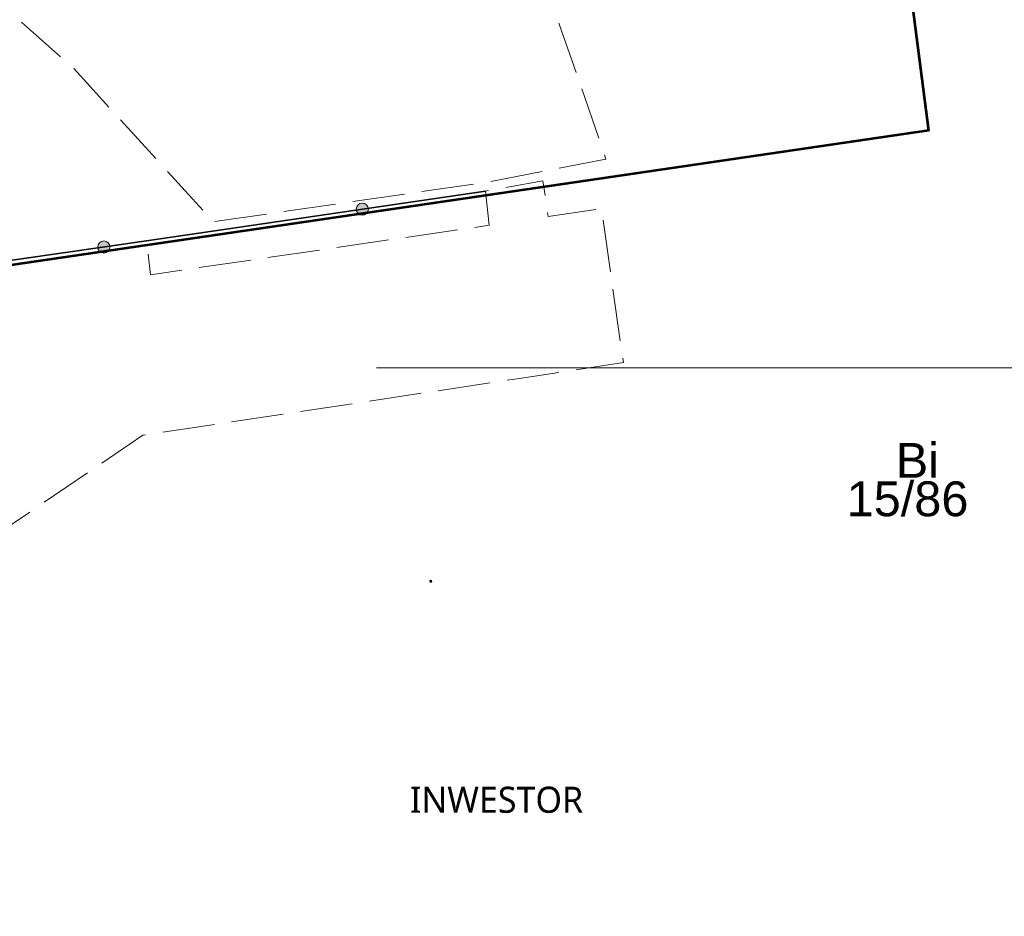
# Model space of a CAD drawing. Header units: millimetres. Extents: x 6503307 to 6504695, y 5886099 to 5887123.
# Tile 57 of 77: x 6504129 to 6504157, y 5886232 to 5886257. Entities that reach past the tile are written whole.
import ezdxf
from ezdxf.enums import TextEntityAlignment as Align

# ---------------------------------------------------------------- set-up
doc = ezdxf.new("R2010")
doc.units = ezdxf.units.MM
for name, pattern in [('BUUT04', [200000, 0, -100000, 0, -100000]), ('EGBU01', [2, 0.5, -0.5, 0.5, -0.5]), ('OTKU_A05', [2, 1.5, -0.5])]:
    doc.linetypes.add(name, pattern=pattern)
for name, color, linetype, lineweight in [('0-A-wymiary', 7, 'Continuous', 9), ('Budynki EGiB', 18, 'Continuous', 0), ('Działki', 18, 'Continuous', 0), ('Komunikacja (obszary)', 18, 'Continuous', 0), ('Ogrodzenia', 18, 'Continuous', 0)]:
    doc.layers.add(name, color=color, linetype=linetype, lineweight=lineweight)
doc.layers.add('pikieta naturalna', color=7, linetype='Continuous')
doc.layers.add('Użytki gruntowe', color=7, linetype='Continuous', lineweight=0, true_color=0x008000)
doc.styles.add('DOMYSLNA_CZCIONKA', font='arial.ttf')
doc.styles.add('tekst', font='msyhl.ttc', dxfattribs={"height": 1})

# ---------------------------------------------------------------- blocks, each defined once
blk = doc.blocks.new('OTOO_L05')
at = {"linetype": 'BUUT04', "lineweight": 18, "true_color": 0x000000}
h = blk.add_hatch(color=18, dxfattribs=at)
h.dxf.hatch_style = 1
h.paths.add_polyline_path([(-0.58, 0, 1), (0.58, 0, 1)])
at = {"color": 18, "true_color": 0x0a0909}
blk.add_circle((0, 0), 0.58, dxfattribs=at)
blk = doc.blocks.new('PW01')
at = {"linetype": 'Continuous', "lineweight": 13}
h = blk.add_hatch(color=0, dxfattribs=at)
edge = h.paths.add_edge_path()
edge.add_arc((0, 0), 0.045, 0, 360)

msp = doc.modelspace()

# ---------------------------------------------------------------- linework, layer by layer
at = {"layer": '0-A-wymiary', "linetype": 'ByBlock'}
msp.add_line((6504178.89188, 5886247.49722), (6504139.09188, 5886247.49722), dxfattribs=at)
msp.add_line((6504178.89188, 5886247.49722), (6504139.09188, 5886247.49722), dxfattribs=at)
at = {"layer": 'Budynki EGiB', "color": 7, "linetype": 'Continuous', "lineweight": 53, "flags": 128}
msp.add_lwpolyline([(6504122.28399, 5886238.81706), (6504124.60399, 5886221.90706), (6504165.25399, 5886227.63706), (6504161.95399, 5886251.39706), (6504178.69399, 5886253.69706), (6504175.42399, 5886277.49706), (6504152.36399, 5886274.26706), (6504154.93399, 5886254.30706), (6504120.88399, 5886249.30706), (6504122.28399, 5886238.81706)], close=True, dxfattribs=at)
at = {"layer": 'Działki', "color": 0, "linetype": 'Continuous', "lineweight": 25, "flags": 128}
msp.add_lwpolyline([(6504118.23399, 5886269.47706), (6504120.02399, 5886255.71706), (6504120.88399, 5886249.30706), (6504154.93399, 5886254.30706), (6504152.36399, 5886274.26706), (6504118.23399, 5886269.47706)], close=True, dxfattribs=at)
at = {"layer": 'Komunikacja (obszary)', "color": 0, "linetype": 'OTKU_A05', "lineweight": 18, "flags": 128}
for points in [[(6504122.06399, 5886261.48706), (6504124.34399, 5886260.53706), (6504126.48399, 5886259.24706), (6504128.54399, 5886257.72706), (6504130.40399, 5886256.07706), (6504134.40399, 5886251.68706), (6504142.34399, 5886252.83706), (6504145.67399, 5886253.48706), (6504143.75399, 5886259.04706), (6504137.78399, 5886258.21706), (6504136.52399, 5886267.13706), (6504149.34399, 5886268.96706), (6504149.20399, 5886269.70706), (6504135.54399, 5886267.75706), (6504131.82399, 5886267.29706), (6504125.61399, 5886266.41706), (6504120.61399, 5886265.72706), (6504118.64399, 5886266.36706), (6504119.34399, 5886261.38706), (6504122.06399, 5886261.48706)], [(6504126.49399, 5886250.27706), (6504126.54399, 5886249.69706), (6504123.70399, 5886249.24706), (6504123.65399, 5886249.60706), (6504120.88399, 5886249.24706), (6504120.99399, 5886248.21706), (6504119.90399, 5886250.03706), (6504118.51399, 5886252.97706), (6504120.59399, 5886237.05706), (6504120.68399, 5886237.82706), (6504121.14399, 5886239.31706), (6504122.09399, 5886240.57706), (6504122.56399, 5886237.31706), (6504125.16399, 5886241.08706), (6504125.98399, 5886241.21706), (6504132.38399, 5886245.55706), (6504143.12399, 5886247.17706), (6504146.17399, 5886247.64706), (6504145.54399, 5886252.06706), (6504144.01399, 5886251.83706), (6504143.86399, 5886252.85706), (6504142.21399, 5886252.56706), (6504142.32399, 5886251.58706), (6504132.60399, 5886250.16706), (6504132.48399, 5886251.13706), (6504126.49399, 5886250.27706)]]:
    msp.add_lwpolyline(points, close=True, dxfattribs=at)
at = {"layer": 'Ogrodzenia', "color": 18, "linetype": 'Continuous', "lineweight": 35, "true_color": 0x000000, "flags": 128}
msp.add_lwpolyline([(6504123.84399, 5886249.83706), (6504126.49399, 5886250.27706), (6504132.48399, 5886251.13706), (6504142.21399, 5886252.56706)], dxfattribs=at)
at = {"layer": 'Użytki gruntowe', "color": 96, "linetype": 'EGBU01', "lineweight": 18, "true_color": 0x008000, "flags": 128}
for points in [[(6504122.28399, 5886238.81706), (6504124.60399, 5886221.90706), (6504165.25399, 5886227.63706), (6504161.95399, 5886251.39706), (6504178.69399, 5886253.69706), (6504175.42399, 5886277.49706), (6504152.36399, 5886274.26706), (6504154.93399, 5886254.30706), (6504120.88399, 5886249.30706), (6504122.28399, 5886238.81706)], [(6504118.23399, 5886269.47706), (6504120.02399, 5886255.71706), (6504120.88399, 5886249.30706), (6504154.93399, 5886254.30706), (6504152.36399, 5886274.26706), (6504118.23399, 5886269.47706)]]:
    msp.add_lwpolyline(points, close=True, dxfattribs=at)

# ---------------------------------------------------------------- block references
at = {"layer": 'Ogrodzenia', "color": 18, "true_color": 0x000000, "xscale": 0.3, "yscale": 0.3, "zscale": 0.3}
for p, rotation in [((6504138.67974, 5886252.04764), 8.360800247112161), ((6504131.25886, 5886250.96117), 8.170272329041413)]:
    msp.add_blockref('OTOO_L05', p, dxfattribs=dict(at, rotation=rotation))
at = {"layer": 'pikieta naturalna', "color": 7, "linetype": 'Continuous', "lineweight": 13}
msp.add_blockref('PW01', (6504140.64552, 5886241.36424), dxfattribs=at)

# ---------------------------------------------------------------- texts
at = {"layer": '0-A-wymiary', "linetype": 'ByBlock', "insert": (6504140.04596, 5886235.46625, -0.09521), "char_height": 0.75, "attachment_point": 1, "style": 'tekst'}
msp.add_mtext_dynamic_manual_height_columns('{\\f@Microsoft YaHei Light|b0|i0|c238|p34;INWESTOR}', width=375.1737235, gutter_width=12.5, heights=[0], dxfattribs=at)
at = {"layer": 'Działki', "color": 0, "style": 'DOMYSLNA_CZCIONKA'}
msp.add_text('15/86', height=1, dxfattribs=at).set_placement((6504154.33125, 5886243.73208), align=Align.MIDDLE_CENTER)
at = {"layer": 'Użytki gruntowe', "color": 96, "true_color": 0x008000, "style": 'DOMYSLNA_CZCIONKA'}
msp.add_text('Bi', height=1, dxfattribs=at).set_placement((6504154.61501, 5886244.8344), align=Align.MIDDLE_CENTER)

doc.saveas('drawing.dxf')
